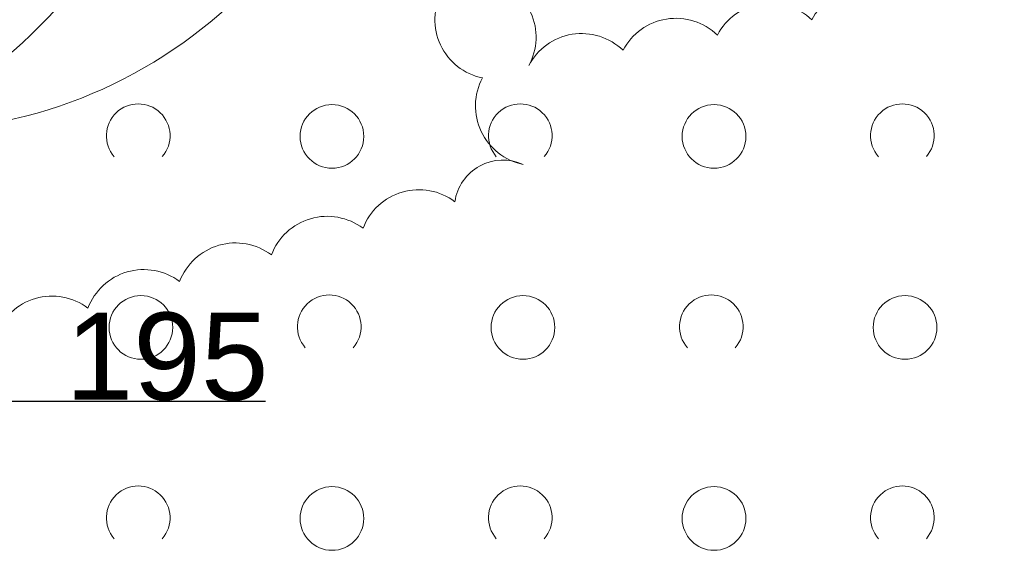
# Model space of a CAD drawing. Header units: metres. Extents: x 6540907 to 6541833, y 5893434 to 5894895.
# Tile 63 of 256: x 6541334 to 6541349, y 5893685 to 5893693. Entities that reach past the tile are written whole.
import ezdxf
from ezdxf import colors
from ezdxf.entities.mleader import LeaderData, LeaderLine
from ezdxf.math import Vec2, Vec3

# ---------------------------------------------------------------- set-up
doc = ezdxf.new("R2010")
doc.units = ezdxf.units.M
doc.header["$MEASUREMENT"] = 0
doc.layers.get('0').update_dxf_attribs({"color": 2, "linetype": 'CONTINUOUS', "lineweight": 5})
for name, color, linetype, lineweight in [('z_g_TOPOLE_e2', 30, 'CONTINUOUS', 20), ('z_g_TOPOLE_out_E1', 12, 'CONTINUOUS', 20), ('z_i_drzewa_opis', 7, 'CONTINUOUS', 25), ('zadrzewienie  zakrzewienie', 252, 'CONTINUOUS', 15)]:
    doc.layers.add(name, color=color, linetype=linetype, lineweight=lineweight)
doc.layers.add('z_i_masywy_grupy', color=7, linetype='CONTINUOUS', lineweight=13, true_color=0x7f926c)
doc.styles.add('Opisowy', font='arial.ttf')

# ---------------------------------------------------------------- blocks, each defined once
blk = doc.blocks.new('OTZK1')
at = {"color": 0, "linetype": 'Continuous'}
blk.add_circle((0, 0), 0.5, dxfattribs=at)
blk = doc.blocks.new('OTZK2')
at = {"color": 0, "linetype": 'Continuous'}
blk.add_arc((0, 0), 0.5, 318.85, 221.162, dxfattribs=at)
blk = doc.blocks.new('_None')

msp = doc.modelspace()

# ---------------------------------------------------------------- linework, layer by layer
at = {"layer": 'z_g_TOPOLE_e2', "linetype": 'Continuous'}
msp.add_circle((6541328.521, 5893698.521), 7.5, dxfattribs=at)
at = {"layer": 'z_g_TOPOLE_out_E1', "linetype": 'Continuous'}
msp.add_circle((6541331.741, 5893699.081), 7.5, dxfattribs=at)
at = {"layer": 'z_i_masywy_grupy', "linetype": 'Continuous'}
for points in [[(6541350.403, 5893699.267, -0.5), (6541348.959, 5893698.863, -0.5), (6541347.514, 5893698.458, -0.5), (6541346.07, 5893698.054, -0.5), (6541344.626, 5893697.649, -0.5), (6541343.181, 5893697.245, -0.5), (6541341.737, 5893696.841, -0.5), (6541340.292, 5893696.436, -0.5), (6541340.305, 5893695.34, -0.5), (6541340.905, 5893693.966, -0.5), (6541341.517, 5893692.612, -0.5), (6541342.998, 5893692.852, -0.5), (6541344.479, 5893693.091, -0.5), (6541345.96, 5893693.33, -0.5), (6541347.44, 5893693.569, -0.5), (6541348.921, 5893693.808, -0.5), (6541350.402, 5893694.047, -0.5)], [(6541333.153, 5893688.384, -0.5), (6541334.594, 5893688.802, -0.5), (6541336.034, 5893689.22, -0.5), (6541337.475, 5893689.638, -0.5), (6541338.915, 5893690.056, -0.5), (6541340.356, 5893690.474, -0.5), (6541341.427, 5893691.059, -0.5), (6541340.789, 5893692.417, -0.5), (6541340.151, 5893693.774, -0.5), (6541339.513, 5893695.132, -0.5), (6541339.195, 5893695.808, -0.5), (6541337.755, 5893695.388, -0.5), (6541336.315, 5893694.967, -0.5), (6541334.875, 5893694.547, -0.5), (6541333.435, 5893694.127, -0.5)]]:
    msp.add_lwpolyline(points, format="xyb", dxfattribs=at)

# ---------------------------------------------------------------- block references
at = {"layer": 'zadrzewienie  zakrzewienie', "linetype": 'Continuous', "lineweight": 18}
for name, p in [('OTZK2', (6541335.384, 5893691.51)), ('OTZK1', (6541338.426, 5893691.499)), ('OTZK2', (6541341.384, 5893691.51)), ('OTZK1', (6541344.426, 5893691.499)), ('OTZK2', (6541347.384, 5893691.51)), ('OTZK2', (6541338.384, 5893688.51)), ('OTZK2', (6541344.384, 5893688.51)), ('OTZK1', (6541335.426, 5893688.499)), ('OTZK1', (6541341.426, 5893688.499)), ('OTZK1', (6541347.426, 5893688.499)), ('OTZK2', (6541335.384, 5893685.51)), ('OTZK1', (6541338.426, 5893685.499)), ('OTZK2', (6541341.384, 5893685.51)), ('OTZK1', (6541344.426, 5893685.499)), ('OTZK2', (6541347.384, 5893685.51))]:
    msp.add_blockref(name, p, dxfattribs=at)

# ---------------------------------------------------------------- leaders
at = {"layer": 'z_i_drzewa_opis'}
ml = msp.add_multileader_mtext('Standard', dxfattribs=at)
ml.set_content('195', color=256, style='Opisowy')
ml.set_leader_properties()
ml.set_arrow_properties(name='NONE')
ml.build(insert=Vec2(0, 0))
ml.multileader.update_dxf_attribs({"has_dogleg": 0, "text_left_attachment_type": 6, "text_right_attachment_type": 5, "text_top_attachment_type": 0, "text_bottom_attachment_type": 0, "dogleg_length": 1.914, "arrow_head_size": 7.005})
ctx = ml.context
ctx.base_point, ctx.char_height, ctx.arrow_head_size, ctx.landing_gap_size, ctx.plane_origin = Vec3(6541333.366, 5893687.34), 1.3683, 7.005, 0.876, Vec3(6541325.995, 5893682.956)
ctx.left_attachment, ctx.right_attachment, ctx.attachment_type = 6, 5, 2
notes = []
notes.append((ctx, [(1, (1, 1, 0), (6541330.326, 5893687.34), (1, 0), 3.041, [(0, [(6541332.578, 5893690.933), (6541333.366, 5893687.34), (6541333.366, 5893687.34), (6541333.366, 5893687.34), (6541333.366, 5893687.34), (6541333.366, 5893687.34), (6541333.366, 5893687.34), (6541333.366, 5893687.34), (6541333.366, 5893687.34), (6541333.366, 5893687.34), (6541333.366, 5893687.34), (6541333.366, 5893687.34), (6541333.366, 5893687.34), (6541333.366, 5893687.34), (6541333.366, 5893687.34), (6541333.366, 5893687.34), (6541333.366, 5893687.34), (6541333.366, 5893687.34), (6541333.366, 5893687.34), (6541333.366, 5893687.34), (6541333.366, 5893687.34), (6541333.366, 5893687.34), (6541333.366, 5893687.34), (6541333.366, 5893687.34), (6541333.366, 5893687.34), (6541333.366, 5893687.34), (6541333.366, 5893687.34), (6541333.366, 5893687.34), (6541333.366, 5893687.34), (6541333.366, 5893687.34), (6541333.366, 5893687.34), (6541333.366, 5893687.34), (6541333.366, 5893687.34), (6541333.366, 5893687.34), (6541333.366, 5893687.34), (6541333.366, 5893687.34), (6541333.366, 5893687.34), (6541333.366, 5893687.34), (6541333.366, 5893687.34), (6541333.366, 5893687.34), (6541333.366, 5893687.34), (6541333.366, 5893687.34), (6541333.366, 5893687.34), (6541333.366, 5893687.34), (6541333.366, 5893687.34), (6541333.366, 5893687.34), (6541333.366, 5893687.34), (6541333.366, 5893687.34), (6541333.366, 5893687.34), (6541333.366, 5893687.34), (6541333.366, 5893687.34), (6541333.366, 5893687.34), (6541333.366, 5893687.34), (6541333.366, 5893687.34), (6541333.366, 5893687.34), (6541333.366, 5893687.34), (6541333.366, 5893687.34), (6541333.366, 5893687.34), (6541333.366, 5893687.34), (6541333.366, 5893687.34), (6541333.366, 5893687.34), (6541333.366, 5893687.34), (6541333.366, 5893687.34), (6541333.366, 5893687.34), (6541333.366, 5893687.34), (6541333.366, 5893687.34), (6541333.366, 5893687.34), (6541333.366, 5893687.34), (6541333.366, 5893687.34), (6541333.366, 5893687.34), (6541333.366, 5893687.34), (6541333.366, 5893687.34), (6541333.366, 5893687.34), (6541333.366, 5893687.34), (6541333.366, 5893687.34), (6541333.366, 5893687.34), (6541333.366, 5893687.34), (6541333.366, 5893687.34), (6541333.366, 5893687.34), (6541333.366, 5893687.34), (6541333.366, 5893687.34), (6541333.366, 5893687.34), (6541333.366, 5893687.34), (6541333.366, 5893687.34), (6541333.366, 5893687.34), (6541333.366, 5893687.34), (6541333.366, 5893687.34), (6541333.366, 5893687.34), (6541333.366, 5893687.34), (6541333.366, 5893687.34), (6541333.366, 5893687.34), (6541333.366, 5893687.34), (6541333.366, 5893687.34), (6541333.366, 5893687.34), (6541333.366, 5893687.34), (6541333.366, 5893687.34), (6541333.366, 5893687.34), (6541333.366, 5893687.34), (6541333.366, 5893687.34), (6541333.366, 5893687.34), (6541333.366, 5893687.34), (6541333.366, 5893687.34), (6541333.366, 5893687.34), (6541333.366, 5893687.34), (6541333.366, 5893687.34), (6541333.366, 5893687.34), (6541333.366, 5893687.34), (6541333.366, 5893687.34), (6541333.366, 5893687.34), (6541333.366, 5893687.34), (6541333.366, 5893687.34), (6541333.366, 5893687.34), (6541333.366, 5893687.34), (6541333.366, 5893687.34), (6541333.366, 5893687.34), (6541333.366, 5893687.34), (6541333.366, 5893687.34), (6541333.366, 5893687.34), (6541333.366, 5893687.34), (6541333.366, 5893687.34), (6541333.366, 5893687.34), (6541333.366, 5893687.34), (6541333.366, 5893687.34), (6541333.366, 5893687.34), (6541333.366, 5893687.34), (6541333.366, 5893687.34), (6541333.366, 5893687.34), (6541333.366, 5893687.34), (6541333.366, 5893687.34), (6541333.366, 5893687.34), (6541333.366, 5893687.34), (6541333.366, 5893687.34)], 256, [])])]))
ctx.mtext.insert, ctx.mtext.flow_direction = Vec3(6541334.242, 5893688.732), 5
for ctx, leaders in notes:
    for number, flags, end, landing, length, lines in leaders:
        leader = LeaderData()
        leader.index, (leader.has_last_leader_line, leader.has_dogleg_vector, leader.attachment_direction) = number, flags
        leader.last_leader_point, leader.dogleg_vector, leader.dogleg_length = Vec3(end), Vec3(landing), length
        for number, points, colour, breaks in lines:
            line = LeaderLine()
            line.index, line.vertices, line.color, line.breaks = number, Vec3.list(points), colors.encode_raw_color(colour), breaks
            leader.lines.append(line)
        ctx.leaders.append(leader)

doc.saveas('drawing.dxf')
